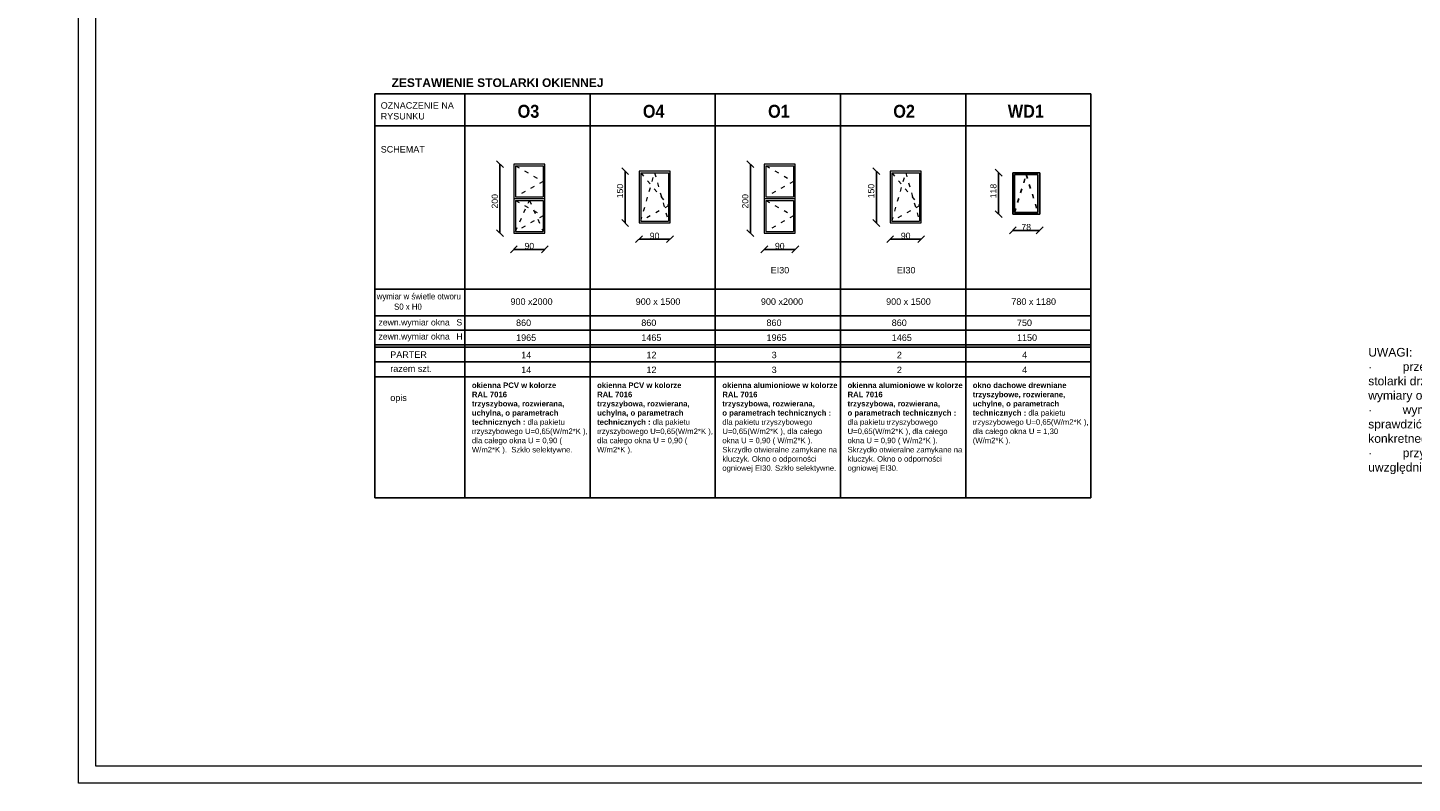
# Model space of a CAD drawing. Header units: millimetres. Extents: x 6197 to 108098, y 4257 to 29730.
# Tile 144 of 148: x 83941 to 87958, y 9175 to 11365. Entities that reach past the tile are written whole.
import ezdxf

# ---------------------------------------------------------------- set-up
doc = ezdxf.new("R2010")
doc.units = ezdxf.units.MM
doc.linetypes.add('ACAD_ISO03W100', pattern=[30, 12, -18])
doc.layers.add('&_opisy_100', color=51, linetype='Continuous', lineweight=20)
for name, color, linetype in [('0_pomocniczy', 7, 'Continuous'), ('inne', 7, 'Continuous'), ('R-----OP', 1, 'Continuous'), ('R-TAB', 1, 'Continuous')]:
    doc.layers.add(name, color=color, linetype=linetype)
doc.styles.add('Romans', font='romans.shx', dxfattribs={"width": 0.75})
doc.styles.get("Standard").update_dxf_attribs({"font": 'arial.ttf'})
doc.dimstyles.new('ISO-25', dxfattribs={"dimtxt": 2.5, "dimasz": 2.5, "dimexe": 1.25, "dimexo": 0.625, "dimtad": 1, "dimtxsty": 'Standard', "dimcen": 2.5, "dimadec": 0, "dimazin": 0, "dimtfac": 1, "dimtmove": 0, "dimatfit": 3, "dimfxl": 1, "dimarcsym": 0})

# ---------------------------------------------------------------- blocks, each defined once
blk = doc.blocks.new('_Oblique')
at = {"color": 0, "linetype": 'ByBlock', "lineweight": -2}
blk.add_line((-0.5, -0.5), (0.5, 0.5), dxfattribs=at)
blk = doc.blocks.new('*D1744')
at = {"color": 0, "lineweight": -2, "transparency": 16777216}
blk.add_line((85441.8, 10722.5), (85351.8, 10722.5), dxfattribs=at)
at = {"layer": 'Defpoints', "color": 0, "transparency": 16777216}
for p in [(85351.8, 10769.7), (85441.8, 10769.7), (85351.8, 10722.5)]:
    blk.add_point(p, dxfattribs=at)
at = {"color": 0, "lineweight": -2, "transparency": 16777216, "xscale": 20, "yscale": 20, "zscale": 20, "rotation": 180}
blk.add_blockref('_Oblique', (85351.8, 10722.5), dxfattribs=at)
at = {"color": 0, "lineweight": -2, "transparency": 16777216, "xscale": 20, "yscale": 20, "zscale": 20}
blk.add_blockref('_Oblique', (85441.8, 10722.5), dxfattribs=at)
at = {"color": 0, "lineweight": 20, "transparency": 16777216, "insert": (85396.8, 10732.3), "char_height": 18, "attachment_point": 5}
blk.add_mtext('90', dxfattribs=at)
blk = doc.blocks.new('*D1745')
at = {"color": 0, "lineweight": -2, "transparency": 16777216}
blk.add_line((85311.6, 10769.7), (85311.6, 10969.7), dxfattribs=at)
at = {"layer": 'Defpoints', "color": 0, "transparency": 16777216}
for p in [(85311.6, 10969.7), (85351.8, 10969.7), (85351.8, 10769.7)]:
    blk.add_point(p, dxfattribs=at)
at = {"color": 0, "lineweight": -2, "transparency": 16777216, "xscale": 20, "yscale": 20, "zscale": 20}
for p, rotation in [((85311.6, 10969.7), 90), ((85311.6, 10769.7), 270)]:
    blk.add_blockref('_Oblique', p, dxfattribs=dict(at, rotation=rotation))
at = {"color": 0, "lineweight": 20, "transparency": 16777216, "insert": (85296.7, 10862), "char_height": 18, "attachment_point": 5, "rotation": 90}
blk.add_mtext('200', dxfattribs=at)
blk = doc.blocks.new('*D1746')
at = {"color": 0, "lineweight": -2, "transparency": 16777216}
blk.add_line((85805.1, 10752.1), (85715.1, 10752.1), dxfattribs=at)
at = {"layer": 'Defpoints', "color": 0, "transparency": 16777216}
for p in [(85715.1, 10799.3), (85805.1, 10799.3), (85715.1, 10752.1)]:
    blk.add_point(p, dxfattribs=at)
at = {"color": 0, "lineweight": -2, "transparency": 16777216, "xscale": 20, "yscale": 20, "zscale": 20, "rotation": 180}
blk.add_blockref('_Oblique', (85715.1, 10752.1), dxfattribs=at)
at = {"color": 0, "lineweight": -2, "transparency": 16777216, "xscale": 20, "yscale": 20, "zscale": 20}
blk.add_blockref('_Oblique', (85805.1, 10752.1), dxfattribs=at)
at = {"color": 0, "lineweight": 20, "transparency": 16777216, "insert": (85760.1, 10761.9), "char_height": 18, "attachment_point": 5}
blk.add_mtext('90', dxfattribs=at)
blk = doc.blocks.new('*D1747')
at = {"color": 0, "lineweight": -2, "transparency": 16777216}
blk.add_line((85674.9, 10799.3), (85674.9, 10949.3), dxfattribs=at)
at = {"layer": 'Defpoints', "color": 0, "transparency": 16777216}
for p in [(85674.9, 10949.3), (85715.1, 10949.3), (85715.1, 10799.3)]:
    blk.add_point(p, dxfattribs=at)
at = {"color": 0, "lineweight": -2, "transparency": 16777216, "xscale": 20, "yscale": 20, "zscale": 20}
for p, rotation in [((85674.9, 10949.3), 90), ((85674.9, 10799.3), 270)]:
    blk.add_blockref('_Oblique', p, dxfattribs=dict(at, rotation=rotation))
at = {"color": 0, "lineweight": 20, "transparency": 16777216, "insert": (85660, 10891.6), "char_height": 18, "attachment_point": 5, "rotation": 90}
blk.add_mtext('150', dxfattribs=at)
blk = doc.blocks.new('*D1748')
at = {"color": 0, "lineweight": -2, "transparency": 16777216}
blk.add_line((86168.3, 10722.5), (86078.3, 10722.5), dxfattribs=at)
at = {"layer": 'Defpoints', "color": 0, "transparency": 16777216}
for p in [(86078.3, 10769.7), (86168.3, 10769.7), (86078.3, 10722.5)]:
    blk.add_point(p, dxfattribs=at)
at = {"color": 0, "lineweight": -2, "transparency": 16777216, "xscale": 20, "yscale": 20, "zscale": 20, "rotation": 180}
blk.add_blockref('_Oblique', (86078.3, 10722.5), dxfattribs=at)
at = {"color": 0, "lineweight": -2, "transparency": 16777216, "xscale": 20, "yscale": 20, "zscale": 20}
blk.add_blockref('_Oblique', (86168.3, 10722.5), dxfattribs=at)
at = {"color": 0, "lineweight": 20, "transparency": 16777216, "insert": (86123.3, 10732.3), "char_height": 18, "attachment_point": 5}
blk.add_mtext('90', dxfattribs=at)
blk = doc.blocks.new('*D1749')
at = {"color": 0, "lineweight": -2, "transparency": 16777216}
blk.add_line((86038.1, 10769.7), (86038.1, 10969.7), dxfattribs=at)
at = {"layer": 'Defpoints', "color": 0, "transparency": 16777216}
for p in [(86038.1, 10969.7), (86078.3, 10969.7), (86078.3, 10769.7)]:
    blk.add_point(p, dxfattribs=at)
at = {"color": 0, "lineweight": -2, "transparency": 16777216, "xscale": 20, "yscale": 20, "zscale": 20}
for p, rotation in [((86038.1, 10969.7), 90), ((86038.1, 10769.7), 270)]:
    blk.add_blockref('_Oblique', p, dxfattribs=dict(at, rotation=rotation))
at = {"color": 0, "lineweight": 20, "transparency": 16777216, "insert": (86023.3, 10862), "char_height": 18, "attachment_point": 5, "rotation": 90}
blk.add_mtext('200', dxfattribs=at)
blk = doc.blocks.new('*D1750')
at = {"color": 0, "lineweight": -2, "transparency": 16777216}
blk.add_line((86533.7, 10752.1), (86443.7, 10752.1), dxfattribs=at)
at = {"layer": 'Defpoints', "color": 0, "transparency": 16777216}
for p in [(86443.7, 10799.3), (86533.7, 10799.3), (86443.7, 10752.1)]:
    blk.add_point(p, dxfattribs=at)
at = {"color": 0, "lineweight": -2, "transparency": 16777216, "xscale": 20, "yscale": 20, "zscale": 20, "rotation": 180}
blk.add_blockref('_Oblique', (86443.7, 10752.1), dxfattribs=at)
at = {"color": 0, "lineweight": -2, "transparency": 16777216, "xscale": 20, "yscale": 20, "zscale": 20}
blk.add_blockref('_Oblique', (86533.7, 10752.1), dxfattribs=at)
at = {"color": 0, "lineweight": 20, "transparency": 16777216, "insert": (86488.7, 10761.9), "char_height": 18, "attachment_point": 5}
blk.add_mtext('90', dxfattribs=at)
blk = doc.blocks.new('*D1751')
at = {"color": 0, "lineweight": -2, "transparency": 16777216}
blk.add_line((86403.5, 10799.3), (86403.5, 10949.3), dxfattribs=at)
at = {"layer": 'Defpoints', "color": 0, "transparency": 16777216}
for p in [(86403.5, 10949.3), (86443.7, 10949.3), (86443.7, 10799.3)]:
    blk.add_point(p, dxfattribs=at)
at = {"color": 0, "lineweight": -2, "transparency": 16777216, "xscale": 20, "yscale": 20, "zscale": 20}
for p, rotation in [((86403.5, 10949.3), 90), ((86403.5, 10799.3), 270)]:
    blk.add_blockref('_Oblique', p, dxfattribs=dict(at, rotation=rotation))
at = {"color": 0, "lineweight": 20, "transparency": 16777216, "insert": (86388.6, 10891.6), "char_height": 18, "attachment_point": 5, "rotation": 90}
blk.add_mtext('150', dxfattribs=at)
blk = doc.blocks.new('*D1752')
at = {"color": 0, "lineweight": -2, "transparency": 16777216}
blk.add_line((86758.1, 10824.7), (86758.1, 10944.7), dxfattribs=at)
at = {"layer": 'Defpoints', "color": 0, "transparency": 16777216}
for p in [(86758.1, 10944.7), (86798.3, 10944.7), (86798.3, 10824.7)]:
    blk.add_point(p, dxfattribs=at)
at = {"color": 0, "lineweight": -2, "transparency": 16777216, "xscale": 20, "yscale": 20, "zscale": 20}
for p, rotation in [((86758.1, 10944.7), 90), ((86758.1, 10824.7), 270)]:
    blk.add_blockref('_Oblique', p, dxfattribs=dict(at, rotation=rotation))
at = {"color": 0, "lineweight": 20, "transparency": 16777216, "insert": (86743.2, 10891.6), "char_height": 18, "attachment_point": 5, "rotation": 90}
blk.add_mtext('118', dxfattribs=at)
blk = doc.blocks.new('*D1753')
at = {"color": 0, "lineweight": -2, "transparency": 16777216}
blk.add_line((86877.4, 10777.5), (86799.4, 10777.5), dxfattribs=at)
at = {"layer": 'Defpoints', "color": 0, "transparency": 16777216}
for p in [(86799.4, 10824.7), (86877.4, 10824.5), (86799.4, 10777.5)]:
    blk.add_point(p, dxfattribs=at)
at = {"color": 0, "lineweight": -2, "transparency": 16777216, "xscale": 20, "yscale": 20, "zscale": 20, "rotation": 180}
blk.add_blockref('_Oblique', (86799.4, 10777.5), dxfattribs=at)
at = {"color": 0, "lineweight": -2, "transparency": 16777216, "xscale": 20, "yscale": 20, "zscale": 20}
blk.add_blockref('_Oblique', (86877.4, 10777.5), dxfattribs=at)
at = {"color": 0, "lineweight": 20, "transparency": 16777216, "insert": (86838.4, 10787.3), "char_height": 18, "attachment_point": 5}
blk.add_mtext('78', dxfattribs=at)

msp = doc.modelspace()

# ---------------------------------------------------------------- linework, layer by layer
at = {"color": 3, "lineweight": 0}
msp.add_line((84088.837, 9174.853), (84088.837, 13374.853), dxfattribs=at)
at = {"lineweight": 0}
for p, q in [((84138.837, 9224.853), (84138.837, 13324.853)), ((89978.837, 9224.853), (84138.837, 9224.853)), ((90028.837, 9174.853), (84088.837, 9174.853))]:
    msp.add_line(p, q, dxfattribs=at)
at = {"lineweight": 20}
for p, q in [((85441.8, 10969.68), (85351.8, 10969.68)), ((85351.8, 10969.68), (85351.8, 10769.68)), ((85441.8, 10769.68), (85441.8, 10969.68)), ((86168.339, 10969.68), (86078.339, 10969.68)), ((86078.339, 10969.68), (86078.339, 10769.68)), ((86168.339, 10769.68), (86168.339, 10969.68)), ((85356.8, 10964.68), (85356.8, 10874.68)), ((85356.8, 10964.68), (85436.8, 10964.68)), ((85436.8, 10964.68), (85436.8, 10874.68)), ((85805.069, 10949.263), (85715.069, 10949.263)), ((85715.069, 10949.263), (85715.069, 10799.263)), ((85720.069, 10944.263), (85720.069, 10804.263)), ((85720.069, 10944.263), (85800.069, 10944.263)), ((85800.069, 10944.263), (85800.069, 10804.263)), ((85805.069, 10799.263), (85805.069, 10949.263)), ((86083.339, 10964.68), (86083.339, 10874.68)), ((86083.339, 10964.68), (86163.339, 10964.68)), ((86163.339, 10964.68), (86163.339, 10874.68)), ((86533.671, 10949.263), (86443.671, 10949.263)), ((86443.671, 10949.263), (86443.671, 10799.263)), ((86448.671, 10944.263), (86448.671, 10804.263)), ((86448.671, 10944.263), (86528.671, 10944.263)), ((86528.671, 10944.263), (86528.671, 10804.263)), ((86533.671, 10799.263), (86533.671, 10949.263)), ((85351.8, 10869.68), (85441.8, 10869.68)), ((85356.8, 10874.68), (85436.8, 10874.68)), ((85356.8, 10864.68), (85356.8, 10774.68)), ((85356.8, 10864.68), (85436.8, 10864.68)), ((85436.8, 10864.68), (85436.8, 10774.68)), ((86078.339, 10869.68), (86168.339, 10869.68)), ((86083.339, 10874.68), (86163.339, 10874.68)), ((86083.339, 10864.68), (86083.339, 10774.68)), ((86083.339, 10864.68), (86163.339, 10864.68)), ((86163.339, 10864.68), (86163.339, 10774.68)), ((85351.8, 10769.68), (85441.8, 10769.68)), ((85356.8, 10774.68), (85436.8, 10774.68)), ((85715.069, 10799.263), (85805.069, 10799.263)), ((85720.069, 10804.263), (85800.069, 10804.263)), ((86078.339, 10769.68), (86168.339, 10769.68)), ((86083.339, 10774.68), (86163.339, 10774.68)), ((86443.671, 10799.263), (86533.671, 10799.263)), ((86448.671, 10804.263), (86528.671, 10804.263))]:
    msp.add_line(p, q, dxfattribs=at)
at = {"linetype": 'ACAD_ISO03W100', "lineweight": 20}
for p, q in [((85356.8, 10964.68), (85436.8, 10919.68)), ((85720.069, 10944.263), (85800.069, 10849.263)), ((85720.069, 10804.263), (85760.069, 10944.263)), ((85760.069, 10944.263), (85800.069, 10804.263)), ((86083.339, 10964.68), (86163.339, 10919.68)), ((86448.671, 10944.263), (86528.671, 10849.263)), ((86448.671, 10804.263), (86488.671, 10944.263)), ((86488.671, 10944.263), (86528.671, 10804.263)), ((85436.8, 10919.68), (85356.8, 10874.68)), ((86163.339, 10919.68), (86083.339, 10874.68)), ((85356.8, 10864.68), (85436.8, 10819.68)), ((85356.8, 10774.68), (85396.8, 10864.68)), ((85396.8, 10864.68), (85436.8, 10774.68)), ((85800.069, 10849.263), (85720.069, 10804.263)), ((86083.339, 10864.68), (86163.339, 10819.68)), ((86528.671, 10849.263), (86448.671, 10804.263)), ((85436.8, 10819.68), (85356.8, 10774.68)), ((86163.339, 10819.68), (86083.339, 10774.68))]:
    msp.add_line(p, q, dxfattribs=at)
at = {"layer": '0_pomocniczy', "color": 0}
for p, q in [((84948.171, 11173.267), (85573.122, 11173.267)), ((84948.171, 10439.569), (84948.171, 11173.267)), ((85209.853, 10434.462), (85209.853, 11173.267)), ((85311.44, 11173.267), (85936.392, 11173.267)), ((85573.122, 10434.462), (85573.122, 11173.267)), ((85674.709, 11173.267), (86299.661, 11173.267)), ((85936.392, 10434.462), (85936.392, 11173.267)), ((86037.979, 11173.267), (86662.93, 11173.267)), ((86299.661, 10434.462), (86299.661, 11173.267)), ((86401.248, 11173.267), (87026.2, 11173.267)), ((86662.93, 10434.462), (86662.93, 11173.267)), ((86764.518, 11173.267), (87026.2, 11173.267)), ((87026.2, 10434.462), (87026.2, 11173.267)), ((84948.171, 11080.992), (85573.122, 11080.992)), ((84948.171, 11080.992), (85573.122, 11080.992)), ((85311.44, 11080.992), (85936.392, 11080.992)), ((85311.44, 11080.992), (85936.392, 11080.992)), ((85674.709, 11080.992), (86299.661, 11080.992)), ((85674.709, 11080.992), (86299.661, 11080.992)), ((86037.979, 11080.992), (86662.93, 11080.992)), ((86037.979, 11080.992), (86662.93, 11080.992)), ((86401.248, 11080.992), (87026.2, 11080.992)), ((86401.248, 11080.992), (87026.2, 11080.992)), ((86764.518, 11080.992), (87026.2, 11080.992)), ((86764.518, 11080.992), (87026.2, 11080.992)), ((84948.171, 10607.46), (85573.122, 10607.46)), ((85311.44, 10607.46), (85936.392, 10607.46)), ((85674.709, 10607.46), (86299.661, 10607.46)), ((86037.979, 10607.46), (86662.93, 10607.46)), ((86401.248, 10607.46), (87026.2, 10607.46)), ((86764.518, 10607.46), (87026.2, 10607.46)), ((84948.171, 10529.563), (85573.122, 10529.563)), ((85311.44, 10529.563), (85936.392, 10529.563)), ((85674.709, 10529.563), (86299.661, 10529.563)), ((86037.979, 10529.563), (86662.93, 10529.563)), ((86401.248, 10529.563), (87026.2, 10529.563)), ((86764.518, 10529.563), (87026.2, 10529.563)), ((84948.171, 10488.866), (85573.122, 10488.866)), ((85311.44, 10488.866), (85936.392, 10488.866)), ((85674.709, 10488.866), (86299.661, 10488.866)), ((86037.979, 10488.866), (86662.93, 10488.866)), ((86401.248, 10488.866), (87026.2, 10488.866)), ((86764.518, 10488.866), (87026.2, 10488.866)), ((84948.171, 10445.786), (85573.122, 10445.786)), ((85209.853, 10002.497), (85209.853, 10452.004)), ((85311.44, 10445.786), (85936.392, 10445.786)), ((85573.122, 10353.459), (85573.122, 10452.004)), ((85674.709, 10445.786), (86299.661, 10445.786)), ((85936.392, 10353.459), (85936.392, 10452.004)), ((86037.979, 10445.786), (86662.93, 10445.786)), ((86299.661, 10353.459), (86299.661, 10452.004)), ((86401.248, 10445.786), (87026.2, 10445.786)), ((86662.93, 10353.459), (86662.93, 10452.004)), ((86764.518, 10445.786), (87026.2, 10445.786)), ((87026.2, 10353.459), (87026.2, 10452.004)), ((84948.171, 10439.569), (85573.122, 10439.569)), ((84948.171, 10002.497), (84948.171, 10439.569)), ((84948.171, 10439.569), (85573.122, 10439.569)), ((85209.853, 10396.514), (85209.853, 10443.271)), ((85311.44, 10439.569), (85936.392, 10439.569)), ((85311.44, 10439.569), (85936.392, 10439.569)), ((85573.122, 10396.514), (85573.122, 10443.527)), ((85674.709, 10439.569), (86299.661, 10439.569)), ((85674.709, 10439.569), (86299.661, 10439.569)), ((85936.392, 10396.514), (85936.392, 10443.846)), ((86037.979, 10439.569), (86662.93, 10439.569)), ((86037.979, 10439.569), (86662.93, 10439.569)), ((86299.661, 10396.514), (86299.661, 10443.846)), ((86401.248, 10439.569), (87026.2, 10439.569)), ((86401.248, 10439.569), (87026.2, 10439.569)), ((86662.93, 10396.514), (86662.93, 10443.846)), ((86764.518, 10439.569), (87026.2, 10439.569)), ((86764.518, 10439.569), (87026.2, 10439.569)), ((87026.2, 10396.514), (87026.2, 10443.846)), ((84948.171, 10396.514), (85573.122, 10396.514)), ((84948.171, 10396.514), (85573.122, 10396.514)), ((85311.44, 10396.514), (85936.392, 10396.514)), ((85311.44, 10396.514), (85936.392, 10396.514)), ((85674.709, 10396.514), (86299.661, 10396.514)), ((85674.709, 10396.514), (86299.661, 10396.514)), ((86037.979, 10396.514), (86662.93, 10396.514)), ((86037.979, 10396.514), (86662.93, 10396.514)), ((86401.248, 10396.514), (87026.2, 10396.514)), ((86401.248, 10396.514), (87026.2, 10396.514)), ((86764.518, 10396.514), (87026.2, 10396.514)), ((86764.518, 10396.514), (87026.2, 10396.514)), ((84948.171, 10353.459), (85573.122, 10353.459)), ((85311.44, 10353.459), (85936.392, 10353.459)), ((85573.122, 10353.459), (85573.122, 10002.497)), ((85674.709, 10353.459), (86299.661, 10353.459)), ((85936.392, 10353.459), (85936.392, 10002.497)), ((86037.979, 10353.459), (86662.93, 10353.459)), ((86299.661, 10353.459), (86299.661, 10002.497)), ((86401.248, 10353.459), (87026.2, 10353.459)), ((86662.93, 10353.459), (86662.93, 10002.497)), ((86764.518, 10353.459), (87026.2, 10353.459)), ((87026.2, 10353.459), (87026.2, 10002.497)), ((84948.171, 10002.497), (85573.122, 10002.497)), ((85311.44, 10002.497), (85936.392, 10002.497)), ((85674.709, 10002.497), (86299.661, 10002.497)), ((86037.979, 10002.497), (86299.661, 10002.497)), ((86037.979, 10002.497), (86662.93, 10002.497)), ((86401.248, 10002.497), (86662.93, 10002.497)), ((86401.248, 10002.497), (87026.2, 10002.497)), ((86764.518, 10002.497), (87026.2, 10002.497)), ((86764.518, 10002.497), (87026.2, 10002.497))]:
    msp.add_line(p, q, dxfattribs=at)
at = {"layer": 'inne', "color": 0}
for p, q in [((85573.122, 11080.992), (85936.392, 11080.992)), ((85936.392, 11080.992), (86299.661, 11080.992)), ((86299.661, 11080.992), (86662.93, 11080.992)), ((86662.93, 11080.992), (87026.2, 11080.992)), ((86799.393, 10824.673), (86799.393, 10944.673)), ((86799.393, 10944.673), (86877.394, 10944.537)), ((86804.38, 10829.673), (86804.38, 10939.673)), ((86804.38, 10939.673), (86872.401, 10939.537)), ((86872.401, 10939.537), (86872.401, 10829.537)), ((86877.394, 10944.537), (86877.394, 10824.537)), ((86877.394, 10824.537), (86799.393, 10824.673)), ((86872.401, 10829.537), (86804.38, 10829.673))]:
    msp.add_line(p, q, dxfattribs=at)
at = {"layer": 'inne', "color": 0, "linetype": 'ACAD_ISO03W100'}
for p, q in [((86804.38, 10829.673), (86838.391, 10939.605)), ((86838.391, 10939.605), (86872.401, 10829.537))]:
    msp.add_line(p, q, dxfattribs=at)

# ---------------------------------------------------------------- texts
at = {"layer": '&_opisy_100', "color": 0, "char_height": 30, "width": 841.27656, "attachment_point": 1, "rotation": 359.999998, "style": 'Romans'}
for s, insert in [('\\A1;\\pi-90,l120,t120;+ 6,85', (81692.022, 11342.925)), ('\\A1;\\pi-90,l120,t120;+ 6,82', (81692.022, 11290.016))]:
    msp.add_mtext(s, dxfattribs=dict(at, insert=insert))
at = {"insert": (79298.436, 10964.096), "char_height": 30, "attachment_point": 1, "rotation": 17.454955}
msp.add_mtext_dynamic_manual_height_columns('\\A1;\\pi48.86939,t318.86939;projektowana ściana szczytowa \\P\\pi214.0331,t484.0331;o grub. 24 cm', width=680.22173, gutter_width=12.5, heights=[0], dxfattribs=at)
at = {"insert": (81647.002, 11172.126), "char_height": 30, "attachment_point": 1}
msp.add_mtext_dynamic_manual_height_columns('\\A1;\\pi203.20773,t473.20773;kalenica dachu', width=680.22173, gutter_width=12.5, heights=[0], dxfattribs=at)
at = {"layer": '0_pomocniczy', "color": 0, "ltscale": 0.5, "attachment_point": 1}
for s, insert, char_height, width in [('OZNACZENIE NA RYSUNKU', (84965.582, 11149.165), 18.74189, 271.14227), ('{\\fArial|b1|i0|c238|p34;\\W0.9;O3}', (85362.801, 11141.696), 37.48378, 149.85746), ('{\\fArial|b1|i0|c238|p34;\\W0.9;O4}', (85726.071, 11141.696), 37.48378, 149.85746), ('{\\fArial|b1|i0|c238|p34;\\W0.9;O1}', (86089.34, 11141.696), 37.48378, 149.85746), ('{\\fArial|b1|i0|c238|p34;\\W0.9;O2}', (86452.609, 11141.696), 37.48378, 149.85746), ('{\\fArial|b1|i0|c238|p34;\\W0.9;WD1}', (86784.93, 11141.696), 37.48378, 149.85746), ('SCHEMAT', (84965.582, 11022.067), 18.7419, 553.25615), ('{\\W0.9;wymiar w świetle otworu           S0 x H0}', (84954.12, 10595.53), 18, 259.16701), ('900 x2000', (85342.109, 10580.555), 18.7419, 553.25615), ('900 x 1500', (85705.378, 10580.555), 18.7419, 553.25615), ('900 x2000', (86068.648, 10580.555), 18.7419, 553.25615), ('900 x 1500', (86431.917, 10580.555), 18.7419, 553.25615), ('780 x 1180', (86795.187, 10580.555), 18.7419, 553.25615), ('zewn.wymiar okna', (84959.123, 10520.043), 18, 553.25615), ('S', (85185.217, 10520.043), 18, 553.25615), ('860', (85358.286, 10519.255), 18.7419, 553.25615), ('860', (85721.555, 10519.255), 18.7419, 553.25615), ('860', (86084.825, 10519.255), 18.7419, 553.25615), ('860', (86448.094, 10519.255), 18.7419, 553.25615), ('750', (86811.364, 10519.255), 18.7419, 553.25615), ('zewn.wymiar okna', (84959.123, 10479.346), 18, 553.25615), ('H', (85185.217, 10479.346), 18, 553.25615), ('1965', (85358.439, 10476.067), 18.7419, 553.25615), ('1465', (85721.709, 10476.067), 18.7419, 553.25615), ('1965', (86084.978, 10476.067), 18.7419, 553.25615), ('1465', (86448.248, 10476.067), 18.7419, 553.25615), ('1150', (86811.517, 10476.067), 18.7419, 553.25615), ('PARTER', (84993.37, 10426.807), 18.7419, 553.25615), ('14', (85373.283, 10425.857), 18.7419, 553.25615), ('12', (85736.552, 10425.857), 18.7419, 553.25615), ('3', (86099.822, 10425.857), 18.742, 553.25615), ('2', (86463.091, 10425.857), 18.742, 553.25615), ('4', (86826.361, 10425.857), 18.742, 553.25615), ('razem szt.', (84993.37, 10386.295), 18.7419, 553.25615), ('14', (85373.283, 10382.802), 18.7419, 553.25615), ('12', (85736.552, 10382.802), 18.7419, 553.25615), ('3', (86099.822, 10382.802), 18.742, 553.25615), ('2', (86463.091, 10382.802), 18.742, 553.25615), ('4', (86826.361, 10382.802), 18.742, 553.25615), ('{\\fArial|b1|i0|c238|p34;okienna PCV w kolorze ^JRAL 7016\\Ptrzyszybowa, rozwierana, uchylna, o parametrach technicznych : }dla pakietu{\\fTimes New Roman|b0|i0|c238|p18;\\H0.91667x; t\\fArial|b0|i0|c238|p34;\\H1.0909x;rzyszybowego U=0,65(W/m2*K ), dla całego okna U = 0,90 ( W/m2*K ).  Szkło selektywne. }', (85230.17, 10336.701), 16, 339.7001), ('{\\fArial|b1|i0|c238|p34;okienna PCV w kolorze ^JRAL 7016\\Ptrzyszybowa, rozwierana, uchylna, o parametrach technicznych : }dla pakietu{\\fTimes New Roman|b0|i0|c238|p18;\\H0.91667x; t\\fArial|b0|i0|c238|p34;\\H1.0909x;rzyszybowego U=0,65(W/m2*K ), dla całego okna U = 0,90 ( W/m2*K ).  }', (85593.439, 10336.701), 16, 339.7001), ('{\\fArial|b1|i0|c238|p34;okienna alumioniowe w kolorze ^JRAL 7016\\Ptrzyszybowa, rozwierana,^Jo parametrach technicznych : }dla pakietu{\\fTimes New Roman|b0|i0|c238|p18;\\H0.91667x; t\\fArial|b0|i0|c238|p34;\\H1.0909x;rzyszybowego U=0,65(W/m2*K ), dla całego okna U = 0,90 ( W/m2*K ).  \\PSkrzydło otwieralne zamykane na kluczyk. Okno o odporności ogniowej EI30. Szkło selektywne. }', (85956.709, 10336.701), 16, 339.7001), ('{\\fArial|b1|i0|c238|p34;okienna alumioniowe w kolorze ^JRAL 7016\\Ptrzyszybowa, rozwierana,^Jo parametrach technicznych : }dla pakietu{\\fTimes New Roman|b0|i0|c238|p18;\\H0.91667x; t\\fArial|b0|i0|c238|p34;\\H1.0909x;rzyszybowego U=0,65(W/m2*K ), dla całego okna U = 0,90 ( W/m2*K ).  \\PSkrzydło otwieralne zamykane na kluczyk. Okno o odporności ogniowej EI30. }', (86319.978, 10336.701), 16, 339.7001), ('{\\fArial|b1|i0|c238|p34;okno dachowe drewniane\\Ptrzyszybowe, rozwierane, uchylne, o parametrach technicznych : }dla pakietu{\\fTimes New Roman|b0|i0|c238|p18;\\H0.91667x; t\\fArial|b0|i0|c238|p34;\\H1.0909x;rzyszybowego U=0,65(W/m2*K ), dla całego okna U = 1,30 ^J(W/m2*K ).  }', (86683.248, 10336.701), 16, 339.7001), ('opis', (84993.37, 10301.801), 18.7419, 553.25615)]:
    msp.add_mtext(s, dxfattribs=dict(at, insert=insert, char_height=char_height, width=width))
at = {"layer": '0_pomocniczy', "color": 1, "ltscale": 0.5, "char_height": 18.7419, "width": 553.25615, "attachment_point": 1}
for insert in [(86096.907, 10671.626), (86463.201, 10671.626)]:
    msp.add_mtext('EI30', dxfattribs=dict(at, insert=insert))
at = {"layer": 'inne', "color": 0, "lineweight": 0, "insert": (87830.584, 10436.934), "char_height": 25, "width": 712.07829, "attachment_point": 1}
msp.add_mtext('UWAGI:^J·^Iprzed zamówieniem i wykonaniem stolarki drzwiowej oraz okiennej pobrać wymiary otworów z budowy!^J·^Iwymiary otworów pod montaż stolarki sprawdzić (dopasować) do wytycznych konkretnego producenta stolarki^J·^Iprzy montażu stolarki zewnętrznej uwzględniać eliminację mostków termicznych', dxfattribs=at)
at = {"layer": 'R-----OP', "color": 0, "insert": (85304.507, 11218.294), "char_height": 25, "width": 677.19286, "attachment_point": 2, "rotation": 0.004803}
msp.add_mtext('\\pi-75,l75,t75;{\\fArial|b1|i0|c238|p34;ZESTAWIENIE STOLARKI OKIENNEJ}', dxfattribs=at)
at = {"layer": 'R-TAB', "color": 0, "ltscale": 24, "insert": (82068.705, 9899.157), "char_height": 18, "width": 747.89996, "attachment_point": 1}
msp.add_mtext('\\pi208.80059;AUTORZY DOKUMENTACJI:', dxfattribs=at)

# ---------------------------------------------------------------- dimensions: what is measured, and where the dimension line sits
at = {"lineweight": 20}
for base, p1, p2, picture, middle in [((85311.582, 10969.68), (85351.8, 10769.68), (85351.8, 10969.68), '*D1745', (85296.721, 10861.999)), ((86038.121, 10969.68), (86078.339, 10769.68), (86078.339, 10969.68), '*D1749', (86023.26, 10861.999)), ((85674.851, 10949.263), (85715.069, 10799.263), (85715.069, 10949.263), '*D1747', (85659.991, 10891.582)), ((86403.453, 10949.263), (86443.671, 10799.263), (86443.671, 10949.263), '*D1751', (86388.592, 10891.582))]:
    dim = msp.add_linear_dim(base=base, p1=p1, p2=p2, angle=90, dimstyle='ISO-25', override={"dimtxt": 18, "dimasz": 20, "dimblk1": 'Oblique', "dimblk2": 'Oblique', "dimsah": 1, "dimse1": 1, "dimse2": 1, "dimtmove": 2}, dxfattribs=at)
    dim.commit()
    dim.dimension.update_dxf_attribs({"geometry": picture, "text_midpoint": middle, "dimtype": 160})
dim = msp.add_linear_dim(base=(86758.057, 10944.675), p1=(86798.32, 10824.675), p2=(86798.267, 10944.675), angle=90, text='118', dimstyle='ISO-25', override={"dimtxt": 18, "dimasz": 20, "dimblk1": 'Oblique', "dimblk2": 'Oblique', "dimsah": 1, "dimse1": 1, "dimse2": 1, "dimtmove": 2}, dxfattribs=at)
dim.commit()
dim.dimension.update_dxf_attribs({"geometry": '*D1752', "text_midpoint": (86743.197, 10891.582), "dimtype": 160})
for base, p1, p2, picture, middle in [((86799.393, 10777.487), (86877.394, 10824.537), (86799.393, 10824.673), '*D1753', (86838.394, 10787.302)), ((85351.8, 10722.492), (85441.8, 10769.68), (85351.8, 10769.68), '*D1744', (85396.8, 10732.308)), ((85715.069, 10752.075), (85805.069, 10799.263), (85715.069, 10799.263), '*D1746', (85760.069, 10761.89)), ((86078.339, 10722.492), (86168.339, 10769.68), (86078.339, 10769.68), '*D1748', (86123.339, 10732.308)), ((86443.671, 10752.075), (86533.671, 10799.263), (86443.671, 10799.263), '*D1750', (86488.671, 10761.89))]:
    dim = msp.add_linear_dim(base=base, p1=p1, p2=p2, dimstyle='ISO-25', override={"dimtxt": 18, "dimasz": 20, "dimblk1": 'Oblique', "dimblk2": 'Oblique', "dimsah": 1, "dimse1": 1, "dimse2": 1, "dimtmove": 2}, dxfattribs=at)
    dim.commit()
    dim.dimension.update_dxf_attribs({"geometry": picture, "text_midpoint": middle})

doc.saveas('drawing.dxf')
